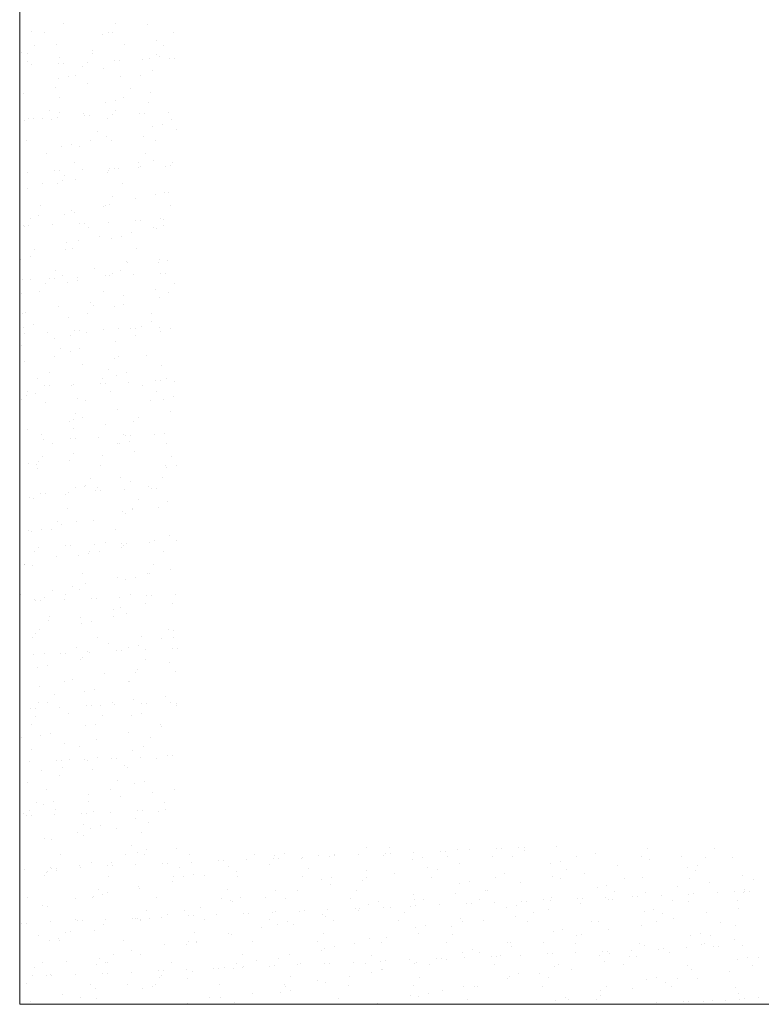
# Model space of a CAD drawing. Header units: millimetres. Extents: x -2274 to 12297, y -16157 to 26321.
# Tile 195 of 256: x -2015 to -1921, y 0 to 125. Entities that reach past the tile are written whole.
import ezdxf

# ---------------------------------------------------------------- set-up
doc = ezdxf.new("R2010")
doc.units = ezdxf.units.MM
doc.layers.add('-ŚCIANY NOŚNE', color=4, linetype='Continuous', lineweight=53)
doc.layers.add('KRESKOWANIE', color=8, linetype='Continuous')

msp = doc.modelspace()

# ---------------------------------------------------------------- linework, layer by layer
at = {"layer": '-ŚCIANY NOŚNE', "color": 253, "lineweight": 13}
for p, q in [((-2015, 250), (-2015, 0)), ((-2015, 250), (-2015, 0)), ((-2015, 0), (-1700, 0))]:
    msp.add_line(p, q, dxfattribs=at)
at = {"layer": 'KRESKOWANIE', "color": 253, "linetype": 'Continuous', "lineweight": 13}
for p, q in [((-2009.38, 124.49), (-2009.38, 124.49)), ((-2002.86, 124.46), (-2002.86, 124.46)), ((-1998.77, 124.38), (-1998.77, 124.38)), ((-2013.52, 123.55), (-2013.52, 123.55)), ((-2011.88, 123.42), (-2011.88, 123.42)), ((-2004.48, 123.12), (-2004.48, 123.12)), ((-2003.67, 123.4), (-2003.67, 123.4)), ((-2003.24, 123.4), (-2003.24, 123.4)), ((-1995.51, 123.34), (-1995.51, 123.34)), ((-2013.15, 121.76), (-2013.15, 121.76)), ((-2010.3, 121.83), (-2010.3, 121.83)), ((-2001.7, 121.88), (-2001.7, 121.88)), ((-1997.62, 122.36), (-1997.62, 122.36)), ((-1996.77, 121.68), (-1996.77, 121.68)), ((-2014.77, 120.84), (-2014.77, 120.84)), ((-2013.96, 120.71), (-2013.96, 120.71)), ((-2009.95, 120.21), (-2009.95, 120.21)), ((-2005.81, 121.14), (-2005.81, 121.14)), ((-2005.79, 120.64), (-2005.79, 120.64)), ((-1998.53, 120.07), (-1998.53, 120.07)), ((-1997.59, 120.62), (-1997.59, 120.62)), ((-1997.29, 120.35), (-1997.29, 120.35)), ((-1995.93, 120.06), (-1995.93, 120.06)), ((-1995.3, 120.08), (-1995.3, 120.08)), ((-2014.03, 119.72), (-2014.03, 119.72)), ((-2013.47, 119.29), (-2013.47, 119.29)), ((-2010.04, 119.44), (-2010.04, 119.44)), ((-2009.41, 119.47), (-2009.41, 119.47)), ((-2007.06, 118.99), (-2007.06, 118.99)), ((-2006.41, 119.6), (-2006.41, 119.6)), ((-2004.36, 118.78), (-2004.36, 118.78)), ((-2002.99, 119.75), (-2002.99, 119.75)), ((-2002.35, 119.78), (-2002.35, 119.78)), ((-1999.36, 119.91), (-1999.36, 119.91)), ((-2010.06, 117.52), (-2010.06, 117.52)), ((-2008.82, 117.79), (-2008.82, 117.79)), ((-2007.87, 117.93), (-2007.87, 117.93)), ((-2002.24, 117.79), (-2002.24, 117.79)), ((-1999.7, 117.86), (-1999.7, 117.86)), ((-1998.12, 118.54), (-1998.12, 118.54)), ((-2010.45, 116.38), (-2010.45, 116.38)), ((-2006.37, 116.86), (-2006.37, 116.86)), ((-2014.56, 115.63), (-2014.56, 115.63)), ((-2009.99, 115.17), (-2009.99, 115.17)), ((-2001.78, 115.15), (-2001.78, 115.15)), ((-2000.97, 116.21), (-2000.97, 116.21)), ((-1998.41, 115.73), (-1998.41, 115.73)), ((-2004.11, 114.47), (-2004.11, 114.47)), ((-2002.87, 114.74), (-2002.87, 114.74)), ((-1998.66, 114.44), (-1998.66, 114.44)), ((-2013.23, 112.49), (-2013.23, 112.49)), ((-2011.26, 113.52), (-2011.26, 113.52)), ((-2010.24, 112.62), (-2010.24, 112.62)), ((-2009.94, 113.18), (-2009.94, 113.18)), ((-2006.88, 113.03), (-2006.88, 113.03)), ((-2006.81, 112.77), (-2006.81, 112.77)), ((-2006.18, 112.8), (-2006.18, 112.8)), ((-2003.18, 112.93), (-2003.18, 112.93)), ((-2002.8, 113.51), (-2002.8, 113.51)), ((-1999.76, 113.08), (-1999.76, 113.08)), ((-1999.12, 113.11), (-1999.12, 113.11)), ((-1996.13, 113.24), (-1996.13, 113.24)), ((-2014.4, 112.19), (-2014.4, 112.19)), ((-2013.87, 112.46), (-2013.87, 112.46)), ((-2012.07, 112.46), (-2012.07, 112.46)), ((-2010.99, 112.29), (-2010.99, 112.29)), ((-2003.9, 112.39), (-2003.9, 112.39)), ((-1998.16, 111.42), (-1998.16, 111.42)), ((-1996.92, 111.7), (-1996.92, 111.7)), ((-1995.7, 112.38), (-1995.7, 112.38)), ((-2005.17, 110.74), (-2005.17, 110.74)), ((-2003.99, 110.13), (-2003.99, 110.13)), ((-1999.23, 110.16), (-1999.23, 110.16)), ((-1995.09, 111.1), (-1995.09, 111.1)), ((-2014.19, 109.7), (-2014.19, 109.7)), ((-2009.69, 108.87), (-2009.69, 108.87)), ((-2008.45, 109.14), (-2008.45, 109.14)), ((-2007.42, 108.94), (-2007.42, 108.94)), ((-2005.98, 109.68), (-2005.98, 109.68)), ((-2003.3, 109.68), (-2003.3, 109.68)), ((-1997.81, 109.62), (-1997.81, 109.62)), ((-2011.55, 108), (-2011.55, 108)), ((-1999.08, 107.96), (-1999.08, 107.96)), ((-2008.1, 106.92), (-2008.1, 106.92)), ((-1999.95, 106.26), (-1999.95, 106.26)), ((-1999.89, 106.91), (-1999.89, 106.91)), ((-1999.73, 106.33), (-1999.73, 106.33)), ((-1998.04, 107.08), (-1998.04, 107.08)), ((-1996.52, 106.41), (-1996.52, 106.41)), ((-1995.89, 106.44), (-1995.89, 106.44)), ((-1995.65, 106.81), (-1995.65, 106.81)), ((-2014.06, 105.65), (-2014.06, 105.65)), ((-2010.63, 105.8), (-2010.63, 105.8)), ((-2010, 105.83), (-2010, 105.83)), ((-2009.37, 105.27), (-2009.37, 105.27)), ((-2007.01, 105.96), (-2007.01, 105.96)), ((-2003.84, 105.59), (-2003.84, 105.59)), ((-2003.75, 105.82), (-2003.75, 105.82)), ((-2003.58, 106.11), (-2003.58, 106.11)), ((-2002.94, 106.13), (-2002.94, 106.13)), ((-2002.51, 106.09), (-2002.51, 106.09)), ((-2012.06, 104.18), (-2012.06, 104.18)), ((-2010.18, 104.21), (-2010.18, 104.21)), ((-2009.57, 104.53), (-2009.57, 104.53)), ((-2007.98, 104.66), (-2007.98, 104.66)), ((-2002.01, 104.15), (-2002.01, 104.15)), ((-2014.04, 103.54), (-2014.04, 103.54)), ((-2003.28, 102.49), (-2003.28, 102.49)), ((-1997.8, 102.77), (-1997.8, 102.77)), ((-1996.56, 103.05), (-1996.56, 103.05)), ((-1996.16, 102.99), (-1996.16, 102.99)), ((-2012.3, 101.45), (-2012.3, 101.45)), ((-2004.41, 101.31), (-2004.41, 101.31)), ((-2004.09, 101.44), (-2004.09, 101.44)), ((-2003.63, 101.48), (-2003.63, 101.48)), ((-2000.27, 102.24), (-2000.27, 102.24)), ((-1995.92, 101.37), (-1995.92, 101.37)), ((-2012.6, 100.08), (-2012.6, 100.08)), ((-2009.33, 100.22), (-2009.33, 100.22)), ((-2008.48, 100.83), (-2008.48, 100.83)), ((-2008.09, 100.49), (-2008.09, 100.49)), ((-2014.46, 98.82), (-2014.46, 98.82)), ((-2013.82, 98.85), (-2013.82, 98.85)), ((-2013.57, 99.8), (-2013.57, 99.8)), ((-2010.83, 98.98), (-2010.83, 98.98)), ((-2007.4, 99.13), (-2007.4, 99.13)), ((-2006.77, 99.16), (-2006.77, 99.16)), ((-2003.77, 99.29), (-2003.77, 99.29)), ((-2000.35, 99.44), (-2000.35, 99.44)), ((-1999.71, 99.47), (-1999.71, 99.47)), ((-1997.19, 99.72), (-1997.19, 99.72)), ((-1996.72, 99.6), (-1996.72, 99.6)), ((-1996.7, 98.89), (-1996.7, 98.89)), ((-2014.38, 98.74), (-2014.38, 98.74)), ((-2006.21, 98.67), (-2006.21, 98.67)), ((-2000.83, 97.96), (-2000.83, 97.96)), ((-1998, 98.66), (-1998, 98.66)), ((-1997.68, 98.43), (-1997.68, 98.43)), ((-2009.02, 96.74), (-2009.02, 96.74)), ((-2007.48, 97.02), (-2007.48, 97.02)), ((-2004.91, 97.48), (-2004.91, 97.48)), ((-2003.38, 97.17), (-2003.38, 97.17)), ((-2002.14, 97.44), (-2002.14, 97.44)), ((-2013.16, 95.8), (-2013.16, 95.8)), ((-2009.21, 95.88), (-2009.21, 95.88)), ((-2008.29, 95.96), (-2008.29, 95.96)), ((-2000.12, 95.9), (-2000.12, 95.9)), ((-2014.91, 94.61), (-2014.91, 94.61)), ((-2013.67, 94.89), (-2013.67, 94.89)), ((-2001.39, 94.25), (-2001.39, 94.25)), ((-2001.34, 94.13), (-2001.34, 94.13)), ((-1997.43, 94.12), (-1997.43, 94.12)), ((-1997.26, 94.61), (-1997.26, 94.61)), ((-1996.19, 94.4), (-1996.19, 94.4)), ((-2010.41, 93.2), (-2010.41, 93.2)), ((-2005.45, 93.39), (-2005.45, 93.39)), ((-2003.26, 92.83), (-2003.26, 92.83)), ((-2002.2, 93.19), (-2002.2, 93.19)), ((-2000.54, 92.62), (-2000.54, 92.62)), ((-1997.12, 92.77), (-1997.12, 92.77)), ((-1996.48, 92.8), (-1996.48, 92.8)), ((-2014.65, 92), (-2014.65, 92)), ((-2013.66, 91.98), (-2013.66, 91.98)), ((-2011.68, 91.55), (-2011.68, 91.55)), ((-2011.22, 92.15), (-2011.22, 92.15)), ((-2010.59, 92.18), (-2010.59, 92.18)), ((-2009.59, 92.46), (-2009.59, 92.46)), ((-2008.96, 91.57), (-2008.96, 91.57)), ((-2007.72, 91.84), (-2007.72, 91.84)), ((-2007.6, 92.31), (-2007.6, 92.31)), ((-2004.17, 92.46), (-2004.17, 92.46)), ((-2003.54, 92.49), (-2003.54, 92.49)), ((-1995.3, 91.47), (-1995.3, 91.47)), ((-2014.79, 90.27), (-2014.79, 90.27)), ((-2012.49, 90.49), (-2012.49, 90.49)), ((-2004.32, 90.43), (-2004.32, 90.43)), ((-2001.88, 90.04), (-2001.88, 90.04)), ((-1997.76, 90.79), (-1997.76, 90.79)), ((-1996.11, 90.41), (-1996.11, 90.41)), ((-2006.01, 89.11), (-2006.01, 89.11)), ((-2005.59, 88.77), (-2005.59, 88.77)), ((-2001.78, 88.79), (-2001.78, 88.79)), ((-1997.31, 89.78), (-1997.31, 89.78)), ((-2014.61, 87.73), (-2014.61, 87.73)), ((-2014.2, 87.88), (-2014.2, 87.88)), ((-2010.09, 88.63), (-2010.09, 88.63)), ((-2006.4, 87.72), (-2006.4, 87.72)), ((-2003.02, 88.52), (-2003.02, 88.52)), ((-1998.23, 87.65), (-1998.23, 87.65)), ((-2008.84, 87.23), (-2008.84, 87.23)), ((-1998.3, 86.69), (-1998.3, 86.69)), ((-2014.55, 85.96), (-2014.55, 85.96)), ((-2014.41, 85.21), (-2014.41, 85.21)), ((-2013.31, 86.24), (-2013.31, 86.24)), ((-2011.42, 85.34), (-2011.42, 85.34)), ((-2007.99, 85.49), (-2007.99, 85.49)), ((-2007.36, 85.51), (-2007.36, 85.51)), ((-2006.52, 85.28), (-2006.52, 85.28)), ((-2004.36, 85.65), (-2004.36, 85.65)), ((-2002.44, 85.76), (-2002.44, 85.76)), ((-2000.94, 85.79), (-2000.94, 85.79)), ((-2000.3, 85.82), (-2000.3, 85.82)), ((-1999.5, 86), (-1999.5, 86)), ((-1997.31, 85.95), (-1997.31, 85.95)), ((-1997.07, 85.47), (-1997.07, 85.47)), ((-1995.83, 85.75), (-1995.83, 85.75)), ((-2010.63, 84.54), (-2010.63, 84.54)), ((-2008.52, 84.96), (-2008.52, 84.96)), ((-2002.9, 84.18), (-2002.9, 84.18)), ((-2000.31, 84.94), (-2000.31, 84.94)), ((-2014.77, 83.6), (-2014.77, 83.6)), ((-2009.79, 83.3), (-2009.79, 83.3)), ((-2008.6, 82.92), (-2008.6, 82.92)), ((-2007.36, 83.19), (-2007.36, 83.19)), ((-2014.43, 81.62), (-2014.43, 81.62)), ((-2010.6, 82.25), (-2010.6, 82.25)), ((-2002.94, 81.93), (-2002.94, 81.93)), ((-2002.43, 82.18), (-2002.43, 82.18)), ((-1998.87, 82.41), (-1998.87, 82.41)), ((-2011.19, 80.25), (-2011.19, 80.25)), ((-2007.06, 81.19), (-2007.06, 81.19)), ((-2003.7, 80.53), (-2003.7, 80.53)), ((-2001.41, 80.14), (-2001.41, 80.14)), ((-1996.95, 81.13), (-1996.95, 81.13)), ((-2012.72, 79.49), (-2012.72, 79.49)), ((-2004.76, 78.82), (-2004.76, 78.82)), ((-2004.51, 79.47), (-2004.51, 79.47)), ((-2004.13, 78.85), (-2004.13, 78.85)), ((-2002.65, 79.87), (-2002.65, 79.87)), ((-2001.13, 78.98), (-2001.13, 78.98)), ((-1997.71, 79.13), (-1997.71, 79.13)), ((-1997.07, 79.16), (-1997.07, 79.16)), ((-1996.34, 79.4), (-1996.34, 79.4)), ((-1995.29, 79.07), (-1995.29, 79.07)), ((-2013.98, 77.83), (-2013.98, 77.83)), ((-2012.94, 77.59), (-2012.94, 77.59)), ((-2011.82, 78.51), (-2011.82, 78.51)), ((-2011.18, 78.54), (-2011.18, 78.54)), ((-2008.48, 78.58), (-2008.48, 78.58)), ((-2008.19, 78.67), (-2008.19, 78.67)), ((-2003.48, 77.84), (-2003.48, 77.84)), ((-1999.37, 78.59), (-1999.37, 78.59)), ((-1997.61, 77.75), (-1997.61, 77.75)), ((-2014.8, 76.77), (-2014.8, 76.77)), ((-2014.18, 77.31), (-2014.18, 77.31)), ((-2011.7, 76.43), (-2011.7, 76.43)), ((-2007.62, 76.91), (-2007.62, 76.91)), ((-2006.63, 76.71), (-2006.63, 76.71)), ((-1998.42, 76.69), (-1998.42, 76.69)), ((-1996.7, 76.82), (-1996.7, 76.82)), ((-1995.46, 77.1), (-1995.46, 77.1)), ((-2007.9, 75.06), (-2007.9, 75.06)), ((-2002.53, 75.53), (-2002.53, 75.53)), ((-1995.8, 75.24), (-1995.8, 75.24)), ((-2008.71, 74), (-2008.71, 74)), ((-2008.23, 74.27), (-2008.23, 74.27)), ((-2006.99, 74.54), (-2006.99, 74.54)), ((-2000.54, 73.93), (-2000.54, 73.93)), ((-1999.91, 74.49), (-1999.91, 74.49)), ((-2014.06, 72.97), (-2014.06, 72.97)), ((-2008.12, 73.08), (-2008.12, 73.08)), ((-2004.05, 73.56), (-2004.05, 73.56)), ((-2012.24, 72.33), (-2012.24, 72.33)), ((-2012.01, 71.69), (-2012.01, 71.69)), ((-2008.58, 71.84), (-2008.58, 71.84)), ((-2007.95, 71.87), (-2007.95, 71.87)), ((-2004.96, 72), (-2004.96, 72)), ((-2001.81, 72.28), (-2001.81, 72.28)), ((-2001.53, 72.15), (-2001.53, 72.15)), ((-2001.05, 71.49), (-2001.05, 71.49)), ((-2000.9, 72.18), (-2000.9, 72.18)), ((-1997.9, 72.31), (-1997.9, 72.31)), ((-1996.58, 72.48), (-1996.58, 72.48)), ((-2010.83, 71.24), (-2010.83, 71.24)), ((-2002.62, 71.22), (-2002.62, 71.22)), ((-2002.29, 71.22), (-2002.29, 71.22)), ((-2000.47, 70.21), (-2000.47, 70.21)), ((-1996.33, 71.15), (-1996.33, 71.15)), ((-2012.58, 68.94), (-2012.58, 68.94)), ((-2012.09, 69.59), (-2012.09, 69.59)), ((-2008.66, 68.99), (-2008.66, 68.99)), ((-2008.11, 69.93), (-2008.11, 69.93)), ((-2004.55, 69.73), (-2004.55, 69.73)), ((-1995.72, 69.5), (-1995.72, 69.5)), ((-2013.82, 68.66), (-2013.82, 68.66)), ((-2012.91, 68.53), (-2012.91, 68.53)), ((-2012.8, 68.05), (-2012.8, 68.05)), ((-2004.74, 68.46), (-2004.74, 68.46)), ((-1996.53, 68.45), (-1996.53, 68.45)), ((-1996.34, 68.17), (-1996.34, 68.17)), ((-1995.1, 68.45), (-1995.1, 68.45)), ((-2006.01, 66.81), (-2006.01, 66.81)), ((-2002.17, 66.88), (-2002.17, 66.88)), ((-2000.98, 66.38), (-2000.98, 66.38)), ((-1996.9, 66.86), (-1996.9, 66.86)), ((-2008.78, 65.03), (-2008.78, 65.03)), ((-2007.87, 65.62), (-2007.87, 65.62)), ((-2006.82, 65.75), (-2006.82, 65.75)), ((-2006.63, 65.89), (-2006.63, 65.89)), ((-2005.35, 65.18), (-2005.35, 65.18)), ((-2005.09, 65.64), (-2005.09, 65.64)), ((-2004.72, 65.2), (-2004.72, 65.2)), ((-2001.72, 65.33), (-2001.72, 65.33)), ((-1998.65, 65.69), (-1998.65, 65.69)), ((-1998.3, 65.48), (-1998.3, 65.48)), ((-1997.66, 65.51), (-1997.66, 65.51)), ((-2013.7, 64.32), (-2013.7, 64.32)), ((-2013.3, 64.23), (-2013.3, 64.23)), ((-2012.41, 64.87), (-2012.41, 64.87)), ((-2011.77, 64.9), (-2011.77, 64.9)), ((-2009.23, 64.71), (-2009.23, 64.71)), ((-1999.92, 64.03), (-1999.92, 64.03)), ((-1996.22, 63.83), (-1996.22, 63.83)), ((-2008.94, 62.99), (-2008.94, 62.99)), ((-2001.92, 62.57), (-2001.92, 62.57)), ((-2000.73, 62.98), (-2000.73, 62.98)), ((-2000.68, 62.84), (-2000.68, 62.84)), ((-1997.4, 63.04), (-1997.4, 63.04)), ((-2010.2, 61.34), (-2010.2, 61.34)), ((-2007.75, 61.28), (-2007.75, 61.28)), ((-2005.65, 61.36), (-2005.65, 61.36)), ((-2001.51, 62.29), (-2001.51, 62.29)), ((-2013.84, 60.13), (-2013.84, 60.13)), ((-2013.45, 60.01), (-2013.45, 60.01)), ((-2012.21, 60.29), (-2012.21, 60.29)), ((-2011.02, 60.28), (-2011.02, 60.28)), ((-2009.73, 60.88), (-2009.73, 60.88)), ((-2002.85, 60.21), (-2002.85, 60.21)), ((-1997.94, 58.94), (-1997.94, 58.94)), ((-1995.97, 59.52), (-1995.97, 59.52)), ((-1995.07, 58.82), (-1995.07, 58.82)), ((-2013.13, 57.52), (-2013.13, 57.52)), ((-2012.6, 58.05), (-2012.6, 58.05)), ((-2009.18, 58.2), (-2009.18, 58.2)), ((-2008.54, 58.23), (-2008.54, 58.23)), ((-2006.16, 57.53), (-2006.16, 57.53)), ((-2005.55, 58.36), (-2005.55, 58.36)), ((-2004.93, 57.5), (-2004.93, 57.5)), ((-2004.12, 58.56), (-2004.12, 58.56)), ((-2002.12, 58.51), (-2002.12, 58.51)), ((-2002.08, 58.01), (-2002.08, 58.01)), ((-2001.8, 58.23), (-2001.8, 58.23)), ((-2001.49, 58.54), (-2001.49, 58.54)), ((-1998.49, 58.67), (-1998.49, 58.67)), ((-2010.27, 56.79), (-2010.27, 56.79)), ((-2007.5, 56.96), (-2007.5, 56.96)), ((-2006.26, 57.24), (-2006.26, 57.24)), ((-1996.76, 57.44), (-1996.76, 57.44)), ((-2014.41, 55.85), (-2014.41, 55.85)), ((-2014.4, 55.87), (-2014.4, 55.87)), ((-2013.33, 55.67), (-2013.33, 55.67)), ((-1998.03, 55.79), (-1998.03, 55.79)), ((-1995.85, 55.18), (-1995.85, 55.18)), ((-2007.05, 54.74), (-2007.05, 54.74)), ((-2002.58, 54.18), (-2002.58, 54.18)), ((-2001.56, 53.92), (-2001.56, 53.92)), ((-2000.32, 54.19), (-2000.32, 54.19)), ((-1998.84, 54.73), (-1998.84, 54.73)), ((-1998.5, 54.66), (-1998.5, 54.66)), ((-2010.83, 52.5), (-2010.83, 52.5)), ((-2008.31, 53.09), (-2008.31, 53.09)), ((-2007.38, 52.63), (-2007.38, 52.63)), ((-2006.69, 53.44), (-2006.69, 53.44)), ((-2014.91, 52.02), (-2014.91, 52.02)), ((-2013.09, 51.36), (-2013.09, 51.36)), ((-2012.36, 51.25), (-2012.36, 51.25)), ((-2011.85, 51.64), (-2011.85, 51.64)), ((-2009.37, 51.38), (-2009.37, 51.38)), ((-2009.13, 52.03), (-2009.13, 52.03)), ((-2005.94, 51.53), (-2005.94, 51.53)), ((-2005.31, 51.56), (-2005.31, 51.56)), ((-2002.32, 51.69), (-2002.32, 51.69)), ((-2000.96, 51.97), (-2000.96, 51.97)), ((-1998.89, 51.84), (-1998.89, 51.84)), ((-1998.26, 51.87), (-1998.26, 51.87)), ((-1995.26, 52), (-1995.26, 52)), ((-2013, 51.23), (-2013, 51.23)), ((-2003.12, 50.09), (-2003.12, 50.09)), ((-2002.23, 50.31), (-2002.23, 50.31)), ((-1999.01, 50.84), (-1999.01, 50.84)), ((-1995.61, 50.87), (-1995.61, 50.87)), ((-2011.24, 49.27), (-2011.24, 49.27)), ((-2007.26, 49.16), (-2007.26, 49.16)), ((-2003.04, 49.26), (-2003.04, 49.26)), ((-2001.44, 49.58), (-2001.44, 49.58)), ((-2012.51, 47.62), (-2012.51, 47.62)), ((-2011.34, 48.68), (-2011.34, 48.68)), ((-2007.14, 48.31), (-2007.14, 48.31)), ((-2005.9, 48.59), (-2005.9, 48.59)), ((-1996.14, 47.54), (-1996.14, 47.54)), ((-2013.32, 46.56), (-2013.32, 46.56)), ((-2012.97, 47.02), (-2012.97, 47.02)), ((-2005.16, 46.5), (-2005.16, 46.5)), ((-1999.55, 46.74), (-1999.55, 46.74)), ((-1996.95, 46.48), (-1996.95, 46.48)), ((-1995.49, 46.53), (-1995.49, 46.53)), ((-1995.43, 47.49), (-1995.43, 47.49)), ((-2007.76, 45.33), (-2007.76, 45.33)), ((-2003.68, 45.81), (-2003.68, 45.81)), ((-2001.19, 45.27), (-2001.19, 45.27)), ((-1999.95, 45.54), (-1999.95, 45.54)), ((-1999.08, 45.02), (-1999.08, 45.02)), ((-1995.66, 45.17), (-1995.66, 45.17)), ((-1995.02, 45.2), (-1995.02, 45.2)), ((-2013.19, 44.41), (-2013.19, 44.41)), ((-2011.87, 44.58), (-2011.87, 44.58)), ((-2009.77, 44.56), (-2009.77, 44.56)), ((-2009.13, 44.59), (-2009.13, 44.59)), ((-2007.24, 43.79), (-2007.24, 43.79)), ((-2007.02, 43.98), (-2007.02, 43.98)), ((-2006.42, 44.84), (-2006.42, 44.84)), ((-2006.14, 44.72), (-2006.14, 44.72)), ((-2002.71, 44.87), (-2002.71, 44.87)), ((-2002.08, 44.89), (-2002.08, 44.89)), ((-2012.72, 42.71), (-2012.72, 42.71)), ((-2011.48, 42.99), (-2011.48, 42.99)), ((-1999.07, 43.72), (-1999.07, 43.72)), ((-1995.97, 43.4), (-1995.97, 43.4)), ((-2004.19, 41.98), (-2004.19, 41.98)), ((-2000.34, 42.07), (-2000.34, 42.07)), ((-2000.11, 42.46), (-2000.11, 42.46)), ((-1995.24, 42.22), (-1995.24, 42.22)), ((-2012.44, 40.3), (-2012.44, 40.3)), ((-2009.35, 41.02), (-2009.35, 41.02)), ((-2008.3, 41.24), (-2008.3, 41.24)), ((-2001.15, 41.01), (-2001.15, 41.01)), ((-2001.07, 40.93), (-2001.07, 40.93)), ((-2010.62, 39.37), (-2010.62, 39.37)), ((-2006.77, 39.66), (-2006.77, 39.66)), ((-2005.53, 39.94), (-2005.53, 39.94)), ((-1996.54, 39.11), (-1996.54, 39.11)), ((-2013.59, 37.58), (-2013.59, 37.58)), ((-2012.96, 37.61), (-2012.96, 37.61)), ((-2012.6, 38.37), (-2012.6, 38.37)), ((-2011.43, 38.31), (-2011.43, 38.31)), ((-2009.96, 37.74), (-2009.96, 37.74)), ((-2006.54, 37.89), (-2006.54, 37.89)), ((-2005.9, 37.92), (-2005.9, 37.92)), ((-2004.73, 37.89), (-2004.73, 37.89)), ((-2003.27, 38.25), (-2003.27, 38.25)), ((-2002.91, 38.05), (-2002.91, 38.05)), ((-2000.61, 38.63), (-2000.61, 38.63)), ((-1999.48, 38.2), (-1999.48, 38.2)), ((-1998.85, 38.23), (-1998.85, 38.23)), ((-1995.85, 38.36), (-1995.85, 38.36)), ((-1995.12, 37.88), (-1995.12, 37.88)), ((-1995.06, 38.23), (-1995.06, 38.23)), ((-2012.94, 36.48), (-2012.94, 36.48)), ((-2008.86, 36.96), (-2008.86, 36.96)), ((-2004.53, 36.6), (-2004.53, 36.6)), ((-2000.83, 36.62), (-2000.83, 36.62)), ((-1999.59, 36.89), (-1999.59, 36.89)), ((-2013.55, 35.55), (-2013.55, 35.55)), ((-2006.65, 35.33), (-2006.65, 35.33)), ((-2005.35, 35.54), (-2005.35, 35.54)), ((-1997.18, 35.47), (-1997.18, 35.47)), ((-1997.04, 35.29), (-1997.04, 35.29)), ((-2014.82, 33.9), (-2014.82, 33.9)), ((-2012.36, 34.06), (-2012.36, 34.06)), ((-2011.12, 34.34), (-2011.12, 34.34)), ((-2001.15, 34.54), (-2001.15, 34.54)), ((-1998.45, 33.82), (-1998.45, 33.82)), ((-2009.37, 33.13), (-2009.37, 33.13)), ((-2007.46, 32.78), (-2007.46, 32.78)), ((-2005.29, 33.61), (-2005.29, 33.61)), ((-1999.26, 32.76), (-1999.26, 32.76)), ((-2013.48, 32.38), (-2013.48, 32.38)), ((-2005.17, 31.29), (-2005.17, 31.29)), ((-2002.67, 31.25), (-2002.67, 31.25)), ((-2000.71, 32.28), (-2000.71, 32.28)), ((-1999.67, 31.38), (-1999.67, 31.38)), ((-1996.25, 31.53), (-1996.25, 31.53)), ((-1995.61, 31.56), (-1995.61, 31.56)), ((-2013.78, 30.77), (-2013.78, 30.77)), ((-2010.36, 30.91), (-2010.36, 30.91)), ((-2009.72, 30.94), (-2009.72, 30.94)), ((-2009.54, 30.07), (-2009.54, 30.07)), ((-2008.73, 31.13), (-2008.73, 31.13)), ((-2006.73, 31.07), (-2006.73, 31.07)), ((-2006.41, 31.01), (-2006.41, 31.01)), ((-2003.3, 31.22), (-2003.3, 31.22)), ((-2001.72, 30.26), (-2001.72, 30.26)), ((-2001.38, 30), (-2001.38, 30)), ((-1997.58, 31.19), (-1997.58, 31.19)), ((-2012.24, 29.72), (-2012.24, 29.72)), ((-2009.91, 29.04), (-2009.91, 29.04)), ((-2005.79, 29.78), (-2005.79, 29.78)), ((-2014.04, 28.1), (-2014.04, 28.1)), ((-2002.64, 28.35), (-2002.64, 28.35)), ((-2000.46, 27.97), (-2000.46, 27.97)), ((-1999.22, 28.24), (-1999.22, 28.24)), ((-2011.66, 27.31), (-2011.66, 27.31)), ((-2006.29, 26.68), (-2006.29, 26.68)), ((-2003.46, 27.29), (-2003.46, 27.29)), ((-2002.22, 26.43), (-2002.22, 26.43)), ((-1998.14, 26.91), (-1998.14, 26.91)), ((-1995.29, 27.22), (-1995.29, 27.22)), ((-2012.93, 25.65), (-2012.93, 25.65)), ((-2011.99, 25.41), (-2011.99, 25.41)), ((-2010.75, 25.69), (-2010.75, 25.69)), ((-2006.33, 25.69), (-2006.33, 25.69)), ((-1996.56, 25.57), (-1996.56, 25.57)), ((-2014.55, 24.28), (-2014.55, 24.28)), ((-2014.18, 23.94), (-2014.18, 23.94)), ((-2013.74, 24.6), (-2013.74, 24.6)), ((-2013.55, 23.97), (-2013.55, 23.97)), ((-2010.55, 24.1), (-2010.55, 24.1)), ((-2010.47, 24.76), (-2010.47, 24.76)), ((-2007.13, 24.25), (-2007.13, 24.25)), ((-2006.49, 24.27), (-2006.49, 24.27)), ((-2005.57, 24.53), (-2005.57, 24.53)), ((-2003.5, 24.41), (-2003.5, 24.41)), ((-2000.07, 24.56), (-2000.07, 24.56)), ((-1999.44, 24.58), (-1999.44, 24.58)), ((-1997.37, 24.51), (-1997.37, 24.51)), ((-1996.44, 24.71), (-1996.44, 24.71)), ((-2006.84, 22.88), (-2006.84, 22.88)), ((-2004.8, 22.64), (-2004.8, 22.64)), ((-2000.34, 23.63), (-2000.34, 23.63)), ((-1998.65, 23.09), (-1998.65, 23.09)), ((-2007.65, 21.82), (-2007.65, 21.82)), ((-2006.9, 21.41), (-2006.9, 21.41)), ((-2006.04, 22.36), (-2006.04, 22.36)), ((-2002.76, 22.34), (-2002.76, 22.34)), ((-1999.49, 21.75), (-1999.49, 21.75)), ((-2011.87, 21.07), (-2011.87, 21.07)), ((-2010.97, 20.93), (-2010.97, 20.93)), ((-2000.75, 20.1), (-2000.75, 20.1)), ((-1946.86, 20), (-1946.86, 20)), ((-2009.77, 19.06), (-2009.77, 19.06)), ((-2001.57, 19.04), (-2001.57, 19.04)), ((-2000.1, 19.32), (-2000.1, 19.32)), ((-1999.19, 18.99), (-1999.19, 18.99)), ((-1998.86, 19.59), (-1998.86, 19.59)), ((-1995.07, 19.74), (-1995.07, 19.74)), ((-1993.4, 18.98), (-1993.4, 18.98)), ((-1985.19, 18.96), (-1985.19, 18.96)), ((-1982.62, 18.83), (-1982.62, 18.83)), ((-1981.38, 19.1), (-1981.38, 19.1)), ((-1977.02, 18.9), (-1977.02, 18.9)), ((-1975.68, 18.81), (-1975.68, 18.81)), ((-1975.09, 19.03), (-1975.09, 19.03)), ((-1975.04, 18.84), (-1975.04, 18.84)), ((-1972.05, 18.97), (-1972.05, 18.97)), ((-1970.96, 19.96), (-1970.96, 19.96)), ((-1968.82, 18.88), (-1968.82, 18.88)), ((-1968.62, 19.12), (-1968.62, 19.12)), ((-1968, 19.94), (-1968, 19.94)), ((-1967.99, 19.15), (-1967.99, 19.15)), ((-1964.99, 19.28), (-1964.99, 19.28)), ((-1961.57, 19.43), (-1961.57, 19.43)), ((-1960.93, 19.46), (-1960.93, 19.46)), ((-1960.65, 18.81), (-1960.65, 18.81)), ((-1959.43, 19.6), (-1959.43, 19.6)), ((-1957.94, 19.59), (-1957.94, 19.59)), ((-1955.05, 18.77), (-1955.05, 18.77)), ((-1954.51, 19.74), (-1954.51, 19.74)), ((-1953.88, 19.76), (-1953.88, 19.76)), ((-1952.44, 18.8), (-1952.44, 18.8)), ((-1951.63, 19.86), (-1951.63, 19.86)), ((-1950.94, 19.52), (-1950.94, 19.52)), ((-1950.88, 19.89), (-1950.88, 19.89)), ((-1941.96, 19.11), (-1941.96, 19.11)), ((-1935.26, 19.78), (-1935.26, 19.78)), ((-1930.96, 18.81), (-1930.96, 18.81)), ((-1926.83, 19.74), (-1926.83, 19.74)), ((-2007.4, 17.58), (-2007.4, 17.58)), ((-2005.92, 18.02), (-2005.92, 18.02)), ((-2003.89, 17.58), (-2003.89, 17.58)), ((-2003.32, 18.06), (-2003.32, 18.06)), ((-2003.26, 17.61), (-2003.26, 17.61)), ((-2000.27, 17.74), (-2000.27, 17.74)), ((-1996.84, 17.89), (-1996.84, 17.89)), ((-1996.21, 17.92), (-1996.21, 17.92)), ((-1993.21, 18.05), (-1993.21, 18.05)), ((-1989.79, 18.2), (-1989.79, 18.2)), ((-1989.15, 18.22), (-1989.15, 18.22)), ((-1988.44, 17.53), (-1988.44, 17.53)), ((-1986.16, 18.35), (-1986.16, 18.35)), ((-1983.28, 17.8), (-1983.28, 17.8)), ((-1982.73, 18.5), (-1982.73, 18.5)), ((-1982.1, 18.53), (-1982.1, 18.53)), ((-1979.17, 18.55), (-1979.17, 18.55)), ((-1979.1, 18.66), (-1979.1, 18.66)), ((-1965.14, 18.34), (-1965.14, 18.34)), ((-1963.9, 18.61), (-1963.9, 18.61)), ((-1959.19, 17.84), (-1959.19, 17.84)), ((-1947.66, 17.85), (-1947.66, 17.85)), ((-1946.42, 18.12), (-1946.42, 18.12)), ((-1944.27, 18.73), (-1944.27, 18.73)), ((-1939.15, 17.58), (-1939.15, 17.58)), ((-1936.07, 18.72), (-1936.07, 18.72)), ((-1935.04, 18.33), (-1935.04, 18.33)), ((-1928.94, 17.63), (-1928.94, 17.63)), ((-1927.9, 18.65), (-1927.9, 18.65)), ((-1924.48, 18.62), (-1924.48, 18.62)), ((-2014.37, 17.12), (-2014.37, 17.12)), ((-2011.85, 16.35), (-2011.85, 16.35)), ((-2011.63, 16.76), (-2011.63, 16.76)), ((-2011.51, 16.84), (-2011.51, 16.84)), ((-2011.04, 17.41), (-2011.04, 17.41)), ((-2010.95, 17.27), (-2010.95, 17.27)), ((-2010.39, 17.04), (-2010.39, 17.04)), ((-2010.31, 17.3), (-2010.31, 17.3)), ((-2007.32, 17.43), (-2007.32, 17.43)), ((-2003.68, 16.28), (-2003.68, 16.28)), ((-1995.48, 16.27), (-1995.48, 16.27)), ((-1994.67, 17.33), (-1994.67, 17.33)), ((-1994.15, 16.27), (-1994.15, 16.27)), ((-1992.91, 16.54), (-1992.91, 16.54)), ((-1991.5, 16.39), (-1991.5, 16.39)), ((-1987.42, 16.87), (-1987.42, 16.87)), ((-1978.29, 17.24), (-1978.29, 17.24)), ((-1970.97, 17.04), (-1970.97, 17.04)), ((-1967.38, 16.62), (-1967.38, 16.62)), ((-1963.27, 17.36), (-1963.27, 17.36)), ((-1961.92, 17.16), (-1961.92, 17.16)), ((-1953.49, 16.55), (-1953.49, 16.55)), ((-1945.54, 17.08), (-1945.54, 17.08)), ((-1943.29, 16.65), (-1943.29, 16.65)), ((-1930.18, 17.35), (-1930.18, 17.35)), ((-1929.17, 17), (-1929.17, 17)), ((-1923.25, 16.4), (-1923.25, 16.4)), ((-1995.61, 15.65), (-1995.61, 15.65)), ((-1987.31, 16.2), (-1987.31, 16.2)), ((-1979.1, 16.19), (-1979.1, 16.19)), ((-1976.67, 15.78), (-1976.67, 15.78)), ((-1975.6, 15.2), (-1975.6, 15.2)), ((-1975.43, 16.05), (-1975.43, 16.05)), ((-1971.52, 15.68), (-1971.52, 15.68)), ((-1970.94, 16.12), (-1970.94, 16.12)), ((-1962.73, 16.1), (-1962.73, 16.1)), ((-1959.19, 15.29), (-1959.19, 15.29)), ((-1957.95, 15.56), (-1957.95, 15.56)), ((-1954.56, 16.04), (-1954.56, 16.04)), ((-1951.48, 15.43), (-1951.48, 15.43)), ((-1947.37, 16.17), (-1947.37, 16.17)), ((-1946.35, 16.02), (-1946.35, 16.02)), ((-1940.47, 15.07), (-1940.47, 15.07)), ((-1938.19, 15.96), (-1938.19, 15.96)), ((-1936.01, 16.06), (-1936.01, 16.06)), ((-1929.98, 15.94), (-1929.98, 15.94)), ((-1927.39, 15.46), (-1927.39, 15.46)), ((-1921.81, 15.88), (-1921.81, 15.88)), ((-2004.95, 14.63), (-2004.95, 14.63)), ((-2004.44, 13.99), (-2004.44, 13.99)), ((-2003.83, 14.23), (-2003.83, 14.23)), ((-1999.98, 14.98), (-1999.98, 14.98)), ((-1999.75, 14.71), (-1999.75, 14.71)), ((-1988.58, 14.55), (-1988.58, 14.55)), ((-1982.5, 14.49), (-1982.5, 14.49)), ((-1979.71, 14.46), (-1979.71, 14.46)), ((-1972.2, 14.47), (-1972.2, 14.47)), ((-1965.02, 14), (-1965.02, 14)), ((-1959.7, 14.01), (-1959.7, 14.01)), ((-1955.83, 14.39), (-1955.83, 14.39)), ((-1955.62, 14.49), (-1955.62, 14.49)), ((-1941.71, 14.8), (-1941.71, 14.8)), ((-1939.45, 14.3), (-1939.45, 14.3)), ((-1935.58, 14.24), (-1935.58, 14.24)), ((-1933.54, 13.84), (-1933.54, 13.84)), ((-1931.47, 14.98), (-1931.47, 14.98)), ((-1930.12, 13.99), (-1930.12, 13.99)), ((-1929.48, 14.02), (-1929.48, 14.02)), ((-1926.49, 14.15), (-1926.49, 14.15)), ((-1924.23, 14.31), (-1924.23, 14.31)), ((-1923.08, 14.22), (-1923.08, 14.22)), ((-1923.06, 14.3), (-1923.06, 14.3)), ((-1922.99, 14.58), (-1922.99, 14.58)), ((-1922.43, 14.33), (-1922.43, 14.33)), ((-2013.97, 13.59), (-2013.97, 13.59)), ((-2012.08, 12.55), (-2012.08, 12.55)), ((-2007.94, 13.49), (-2007.94, 13.49)), ((-2005.76, 13.57), (-2005.76, 13.57)), ((-2005.68, 13.71), (-2005.68, 13.71)), ((-1997.6, 13.51), (-1997.6, 13.51)), ((-1989.39, 13.49), (-1989.39, 13.49)), ((-1988.2, 13.22), (-1988.2, 13.22)), ((-1987.93, 13.04), (-1987.93, 13.04)), ((-1986.96, 13.5), (-1986.96, 13.5)), ((-1983.85, 13.52), (-1983.85, 13.52)), ((-1981.22, 13.43), (-1981.22, 13.43)), ((-1973.01, 13.41), (-1973.01, 13.41)), ((-1970.72, 12.73), (-1970.72, 12.73)), ((-1969.48, 13.01), (-1969.48, 13.01)), ((-1964.85, 13.34), (-1964.85, 13.34)), ((-1963.81, 13.27), (-1963.81, 13.27)), ((-1961.76, 12.61), (-1961.76, 12.61)), ((-1958.34, 12.76), (-1958.34, 12.76)), ((-1957.7, 12.79), (-1957.7, 12.79)), ((-1956.64, 13.33), (-1956.64, 13.33)), ((-1954.71, 12.92), (-1954.71, 12.92)), ((-1952, 12.52), (-1952, 12.52)), ((-1951.28, 13.07), (-1951.28, 13.07)), ((-1950.65, 13.1), (-1950.65, 13.1)), ((-1948.47, 13.26), (-1948.47, 13.26)), ((-1947.65, 13.23), (-1947.65, 13.23)), ((-1947.54, 13.51), (-1947.54, 13.51)), ((-1944.23, 13.38), (-1944.23, 13.38)), ((-1943.79, 12.82), (-1943.79, 12.82)), ((-1943.59, 13.4), (-1943.59, 13.4)), ((-1940.6, 13.53), (-1940.6, 13.53)), ((-1940.27, 13.25), (-1940.27, 13.25)), ((-1939.72, 13.3), (-1939.72, 13.3)), ((-1937.17, 13.68), (-1937.17, 13.68)), ((-1936.54, 13.71), (-1936.54, 13.71)), ((-1932.1, 13.18), (-1932.1, 13.18)), ((-1930.06, 13.02), (-1930.06, 13.02)), ((-1923.89, 13.16), (-1923.89, 13.16)), ((-2011.51, 12.42), (-2011.51, 12.42)), ((-1998.86, 11.85), (-1998.86, 11.85)), ((-1996.18, 11.37), (-1996.18, 11.37)), ((-1994.03, 11.93), (-1994.03, 11.93)), ((-1992.04, 12.3), (-1992.04, 12.3)), ((-1989.98, 11.38), (-1989.98, 11.38)), ((-1986.55, 11.53), (-1986.55, 11.53)), ((-1985.92, 11.56), (-1985.92, 11.56)), ((-1982.93, 11.69), (-1982.93, 11.69)), ((-1982.49, 11.77), (-1982.49, 11.77)), ((-1979.5, 11.84), (-1979.5, 11.84)), ((-1978.86, 11.86), (-1978.86, 11.86)), ((-1976.55, 11.44), (-1976.55, 11.44)), ((-1975.87, 11.99), (-1975.87, 11.99)), ((-1972.44, 12.14), (-1972.44, 12.14)), ((-1972.02, 11.85), (-1972.02, 11.85)), ((-1971.81, 12.17), (-1971.81, 12.17)), ((-1968.82, 12.3), (-1968.82, 12.3)), ((-1967.95, 12.33), (-1967.95, 12.33)), ((-1966.11, 11.69), (-1966.11, 11.69)), ((-1965.39, 12.45), (-1965.39, 12.45)), ((-1964.76, 12.48), (-1964.76, 12.48)), ((-1953.24, 12.24), (-1953.24, 12.24)), ((-1949.74, 11.61), (-1949.74, 11.61)), ((-1947.91, 12.08), (-1947.91, 12.08)), ((-1935.76, 11.75), (-1935.76, 11.75)), ((-1934.52, 12.03), (-1934.52, 12.03)), ((-1933.37, 11.53), (-1933.37, 11.53)), ((-1927.89, 11.63), (-1927.89, 11.63)), ((-1923.81, 12.11), (-1923.81, 12.11)), ((-2014.77, 10.3), (-2014.77, 10.3)), ((-2014.14, 10.32), (-2014.14, 10.32)), ((-2011.14, 10.45), (-2011.14, 10.45)), ((-2007.88, 10.81), (-2007.88, 10.81)), ((-2007.72, 10.6), (-2007.72, 10.6)), ((-2007.08, 10.63), (-2007.08, 10.63)), ((-2004.37, 10.14), (-2004.37, 10.14)), ((-2004.09, 10.76), (-2004.09, 10.76)), ((-2000.66, 10.91), (-2000.66, 10.91)), ((-2000.25, 10.88), (-2000.25, 10.88)), ((-2000.03, 10.94), (-2000.03, 10.94)), ((-1999.73, 10.67), (-1999.73, 10.67)), ((-1999.68, 10.8), (-1999.68, 10.8)), ((-1998.49, 10.94), (-1998.49, 10.94)), ((-1997.03, 11.07), (-1997.03, 11.07)), ((-1993.61, 11.22), (-1993.61, 11.22)), ((-1992.97, 11.25), (-1992.97, 11.25)), ((-1991.51, 10.73), (-1991.51, 10.73)), ((-1983.3, 10.71), (-1983.3, 10.71)), ((-1982.25, 10.18), (-1982.25, 10.18)), ((-1981.01, 10.45), (-1981.01, 10.45)), ((-1980.27, 10.18), (-1980.27, 10.18)), ((-1976.14, 11.11), (-1976.14, 11.11)), ((-1975.13, 10.65), (-1975.13, 10.65)), ((-1966.93, 10.63), (-1966.93, 10.63)), ((-1959.07, 10.95), (-1959.07, 10.95)), ((-1958.76, 10.57), (-1958.76, 10.57)), ((-1956.12, 10.67), (-1956.12, 10.67)), ((-1952.04, 11.15), (-1952.04, 11.15)), ((-1950.55, 10.55), (-1950.55, 10.55)), ((-1942.38, 10.49), (-1942.38, 10.49)), ((-1941.59, 10.46), (-1941.59, 10.46)), ((-1934.18, 10.47), (-1934.18, 10.47)), ((-1932.01, 10.89), (-1932.01, 10.89)), ((-1926.01, 10.4), (-1926.01, 10.4)), ((-2009.15, 9.16), (-2009.15, 9.16)), ((-2008.5, 9.21), (-2008.5, 9.21)), ((-2005.56, 9.37), (-2005.56, 9.37)), ((-1992.78, 9.08), (-1992.78, 9.08)), ((-1988.46, 8.95), (-1988.46, 8.95)), ((-1988.08, 8.88), (-1988.08, 8.88)), ((-1984.35, 9.7), (-1984.35, 9.7)), ((-1976.4, 9), (-1976.4, 9)), ((-1964.77, 9.69), (-1964.77, 9.69)), ((-1964.37, 8.99), (-1964.37, 8.99)), ((-1963.53, 9.96), (-1963.53, 9.96)), ((-1960.23, 9.92), (-1960.23, 9.92)), ((-1960.03, 8.91), (-1960.03, 8.91)), ((-1947.29, 9.19), (-1947.29, 9.19)), ((-1946.05, 9.47), (-1946.05, 9.47)), ((-1943.65, 8.83), (-1943.65, 8.83)), ((-1940.22, 9.48), (-1940.22, 9.48)), ((-1936.14, 9.96), (-1936.14, 9.96)), ((-1928.57, 8.98), (-1928.57, 8.98)), ((-1927.28, 8.75), (-1927.28, 8.75)), ((-1924.11, 9.97), (-1924.11, 9.97)), ((-2012.58, 8.73), (-2012.58, 8.73)), ((-2011.26, 8.11), (-2011.26, 8.11)), ((-2010.02, 8.39), (-2010.02, 8.39)), ((-2009.96, 8.1), (-2009.96, 8.1)), ((-2001.79, 8.04), (-2001.79, 8.04)), ((-1996.68, 7.54), (-1996.68, 7.54)), ((-1993.78, 7.62), (-1993.78, 7.62)), ((-1993.59, 8.02), (-1993.59, 8.02)), ((-1992.6, 8.02), (-1992.6, 8.02)), ((-1992.54, 7.89), (-1992.54, 7.89)), ((-1985.42, 7.95), (-1985.42, 7.95)), ((-1977.21, 7.94), (-1977.21, 7.94)), ((-1972.56, 7.76), (-1972.56, 7.76)), ((-1970.6, 8.39), (-1970.6, 8.39)), ((-1969.04, 7.87), (-1969.04, 7.87)), ((-1968.45, 8.51), (-1968.45, 8.51)), ((-1960.84, 7.86), (-1960.84, 7.86)), ((-1953.12, 7.9), (-1953.12, 7.9)), ((-1952.67, 7.79), (-1952.67, 7.79)), ((-1948.47, 7.8), (-1948.47, 7.8)), ((-1944.46, 7.78), (-1944.46, 7.78)), ((-1944.33, 8.73), (-1944.33, 8.73)), ((-1936.3, 7.71), (-1936.3, 7.71)), ((-1929.81, 8.7), (-1929.81, 8.7)), ((-1928.43, 7.54), (-1928.43, 7.54)), ((-1928.09, 7.69), (-1928.09, 7.69)), ((-1924.32, 8.29), (-1924.32, 8.29)), ((-2003.06, 6.38), (-2003.06, 6.38)), ((-2000.79, 6.79), (-2000.79, 6.79)), ((-1999.61, 6.33), (-1999.61, 6.33)), ((-1986.69, 6.3), (-1986.69, 6.3)), ((-1980.78, 6.35), (-1980.78, 6.35)), ((-1976.7, 6.83), (-1976.7, 6.83)), ((-1976.3, 7.13), (-1976.3, 7.13)), ((-1975.06, 7.4), (-1975.06, 7.4)), ((-1958.82, 6.64), (-1958.82, 6.64)), ((-1957.58, 6.91), (-1957.58, 6.91)), ((-1956.66, 6.57), (-1956.66, 6.57)), ((-1952.55, 7.32), (-1952.55, 7.32)), ((-1951.48, 6.25), (-1951.48, 6.25)), ((-1948.05, 6.4), (-1948.05, 6.4)), ((-1947.42, 6.43), (-1947.42, 6.43)), ((-1944.42, 6.56), (-1944.42, 6.56)), ((-1941, 6.71), (-1941, 6.71)), ((-1940.36, 6.74), (-1940.36, 6.74)), ((-1940.11, 6.42), (-1940.11, 6.42)), ((-1937.37, 6.87), (-1937.37, 6.87)), ((-1935.64, 7.41), (-1935.64, 7.41)), ((-1933.94, 7.02), (-1933.94, 7.02)), ((-1933.31, 7.04), (-1933.31, 7.04)), ((-1932.57, 6.61), (-1932.57, 6.61)), ((-1930.31, 7.18), (-1930.31, 7.18)), ((-1926.89, 7.32), (-1926.89, 7.32)), ((-1926.25, 7.35), (-1926.25, 7.35)), ((-1923.26, 7.48), (-1923.26, 7.48)), ((-2012.08, 5.34), (-2012.08, 5.34)), ((-2009.01, 5.38), (-2009.01, 5.38)), ((-2005.31, 5.06), (-2005.31, 5.06)), ((-2004.93, 5.86), (-2004.93, 5.86)), ((-2004.07, 5.34), (-2004.07, 5.34)), ((-2003.87, 5.33), (-2003.87, 5.33)), ((-1995.71, 5.26), (-1995.71, 5.26)), ((-1987.5, 5.24), (-1987.5, 5.24)), ((-1984.89, 5.6), (-1984.89, 5.6)), ((-1982.13, 5.84), (-1982.13, 5.84)), ((-1979.69, 5.02), (-1979.69, 5.02)), ((-1979.33, 5.18), (-1979.33, 5.18)), ((-1976.27, 5.17), (-1976.27, 5.17)), ((-1975.63, 5.2), (-1975.63, 5.2)), ((-1972.64, 5.33), (-1972.64, 5.33)), ((-1971.12, 5.16), (-1971.12, 5.16)), ((-1970.31, 6.22), (-1970.31, 6.22)), ((-1969.21, 5.48), (-1969.21, 5.48)), ((-1968.58, 5.5), (-1968.58, 5.5)), ((-1965.58, 5.64), (-1965.58, 5.64)), ((-1964.88, 5.16), (-1964.88, 5.16)), ((-1964.65, 5.35), (-1964.65, 5.35)), ((-1962.96, 5.1), (-1962.96, 5.1)), ((-1962.16, 5.78), (-1962.16, 5.78)), ((-1961.52, 5.81), (-1961.52, 5.81)), ((-1960.8, 5.64), (-1960.8, 5.64)), ((-1958.53, 5.94), (-1958.53, 5.94)), ((-1955.1, 6.09), (-1955.1, 6.09)), ((-1954.75, 5.08), (-1954.75, 5.08)), ((-1954.47, 6.12), (-1954.47, 6.12)), ((-1953.94, 6.14), (-1953.94, 6.14)), ((-1946.58, 5.01), (-1946.58, 5.01)), ((-1941.35, 6.15), (-1941.35, 6.15)), ((-1940.76, 5.38), (-1940.76, 5.38)), ((-1937.56, 6.06), (-1937.56, 6.06)), ((-1936.65, 6.13), (-1936.65, 6.13)), ((-1923.87, 5.66), (-1923.87, 5.66)), ((-1922.63, 5.93), (-1922.63, 5.93)), ((-1921.19, 5.98), (-1921.19, 5.98)), ((-2013.12, 4.63), (-2013.12, 4.63)), ((-2011.14, 3.77), (-2011.14, 3.77)), ((-2007.91, 3.79), (-2007.91, 3.79)), ((-2004.49, 3.94), (-2004.49, 3.94)), ((-2003.85, 3.96), (-2003.85, 3.96)), ((-2000.86, 4.1), (-2000.86, 4.1)), ((-1997.43, 4.24), (-1997.43, 4.24)), ((-1996.8, 4.27), (-1996.8, 4.27)), ((-1993.8, 4.4), (-1993.8, 4.4)), ((-1993.11, 4.19), (-1993.11, 4.19)), ((-1990.38, 4.55), (-1990.38, 4.55)), ((-1989.74, 4.58), (-1989.74, 4.58)), ((-1989.03, 4.67), (-1989.03, 4.67)), ((-1987.83, 4.57), (-1987.83, 4.57)), ((-1986.75, 4.71), (-1986.75, 4.71)), ((-1986.6, 4.85), (-1986.6, 4.85)), ((-1983.32, 4.86), (-1983.32, 4.86)), ((-1982.69, 4.89), (-1982.69, 4.89)), ((-1970.36, 4.08), (-1970.36, 4.08)), ((-1969.12, 4.36), (-1969.12, 4.36)), ((-1968.99, 4.41), (-1968.99, 4.41)), ((-1951.64, 3.87), (-1951.64, 3.87)), ((-1948.97, 3.97), (-1948.97, 3.97)), ((-1947.17, 4.86), (-1947.17, 4.86)), ((-1944.9, 4.45), (-1944.9, 4.45)), ((-1938.38, 5), (-1938.38, 5)), ((-1930.21, 4.93), (-1930.21, 4.93)), ((-1929.69, 4.37), (-1929.69, 4.37)), ((-1924.86, 4.19), (-1924.86, 4.19)), ((-1922, 4.92), (-1922, 4.92)), ((-2014.97, 3.48), (-2014.97, 3.48)), ((-2014.16, 2.63), (-2014.16, 2.63)), ((-2013.35, 3.69), (-2013.35, 3.69)), ((-2011.54, 3.63), (-2011.54, 3.63)), ((-2010.91, 3.66), (-2010.91, 3.66)), ((-2005.99, 2.56), (-2005.99, 2.56)), ((-2001.36, 2.51), (-2001.36, 2.51)), ((-1997.79, 2.55), (-1997.79, 2.55)), ((-1997.22, 3.45), (-1997.22, 3.45)), ((-1996.97, 3.61), (-1996.97, 3.61)), ((-1993.66, 3.28), (-1993.66, 3.28)), ((-1980.6, 3.53), (-1980.6, 3.53)), ((-1977.2, 3), (-1977.2, 3)), ((-1976.18, 2.79), (-1976.18, 2.79)), ((-1973.13, 3.48), (-1973.13, 3.48)), ((-1964.22, 3.44), (-1964.22, 3.44)), ((-1953.09, 3.23), (-1953.09, 3.23)), ((-1952.88, 3.59), (-1952.88, 3.59)), ((-1947.85, 3.36), (-1947.85, 3.36)), ((-1935.4, 3.1), (-1935.4, 3.1)), ((-1934.16, 3.38), (-1934.16, 3.38)), ((-1933.07, 2.78), (-1933.07, 2.78)), ((-1931.48, 3.28), (-1931.48, 3.28)), ((-1929, 3.26), (-1929, 3.26)), ((-2009.55, 1.29), (-2009.55, 1.29)), ((-2005.43, 2.03), (-2005.43, 2.03)), ((-1999.37, 2.02), (-1999.37, 2.02)), ((-1998.13, 2.29), (-1998.13, 2.29)), ((-1989.62, 2.48), (-1989.62, 2.48)), ((-1985.45, 1.32), (-1985.45, 1.32)), ((-1981.89, 1.53), (-1981.89, 1.53)), ((-1981.41, 2.47), (-1981.41, 2.47)), ((-1981.32, 2.26), (-1981.32, 2.26)), ((-1980.65, 1.8), (-1980.65, 1.8)), ((-1973.24, 2.4), (-1973.24, 2.4)), ((-1965.04, 2.39), (-1965.04, 2.39)), ((-1963.17, 1.31), (-1963.17, 1.31)), ((-1961.3, 1.81), (-1961.3, 1.81)), ((-1958.7, 2.3), (-1958.7, 2.3)), ((-1957.22, 2.29), (-1957.22, 2.29)), ((-1956.87, 2.32), (-1956.87, 2.32)), ((-1948.66, 2.3), (-1948.66, 2.3)), ((-1941.23, 1.81), (-1941.23, 1.81)), ((-1940.49, 2.24), (-1940.49, 2.24)), ((-1937.19, 2.04), (-1937.19, 2.04)), ((-1932.29, 2.22), (-1932.29, 2.22)), ((-1924.12, 2.16), (-1924.12, 2.16)), ((-1923.75, 1.32), (-1923.75, 1.32)), ((-2013.68, 0.35), (-2013.68, 0.35)), ((-2007.26, 0.91), (-2007.26, 0.91)), ((-2005.19, 0.72), (-2005.19, 0.72)), ((-1993.64, 0.1), (-1993.64, 0.1)), ((-1990.89, 0.83), (-1990.89, 0.83)), ((-1989.53, 0.84), (-1989.53, 0.84)), ((-1987.71, 0.23), (-1987.71, 0.23)), ((-1974.51, 0.75), (-1974.51, 0.75)), ((-1969.55, 0.13), (-1969.55, 0.13)), ((-1965.41, 1.07), (-1965.41, 1.07)), ((-1964.41, 1.04), (-1964.41, 1.04)), ((-1958.14, 0.67), (-1958.14, 0.67)), ((-1946.93, 0.54), (-1946.93, 0.54)), ((-1945.69, 0.82), (-1945.69, 0.82)), ((-1945.4, 0.62), (-1945.4, 0.62)), ((-1941.76, 0.59), (-1941.76, 0.59)), ((-1941.32, 1.1), (-1941.32, 1.1)), ((-1937.76, 0.04), (-1937.76, 0.04)), ((-1937.13, 0.07), (-1937.13, 0.07)), ((-1934.13, 0.2), (-1934.13, 0.2)), ((-1930.71, 0.35), (-1930.71, 0.35)), ((-1930.07, 0.38), (-1930.07, 0.38)), ((-1929.45, 0.05), (-1929.45, 0.05)), ((-1928.21, 0.33), (-1928.21, 0.33)), ((-1927.08, 0.51), (-1927.08, 0.51)), ((-1925.39, 0.5), (-1925.39, 0.5)), ((-1923.65, 0.66), (-1923.65, 0.66)), ((-1923.02, 0.69), (-1923.02, 0.69)), ((-1921.28, 0.85), (-1921.28, 0.85))]:
    msp.add_line(p, q, dxfattribs=at)

doc.saveas('drawing.dxf')
